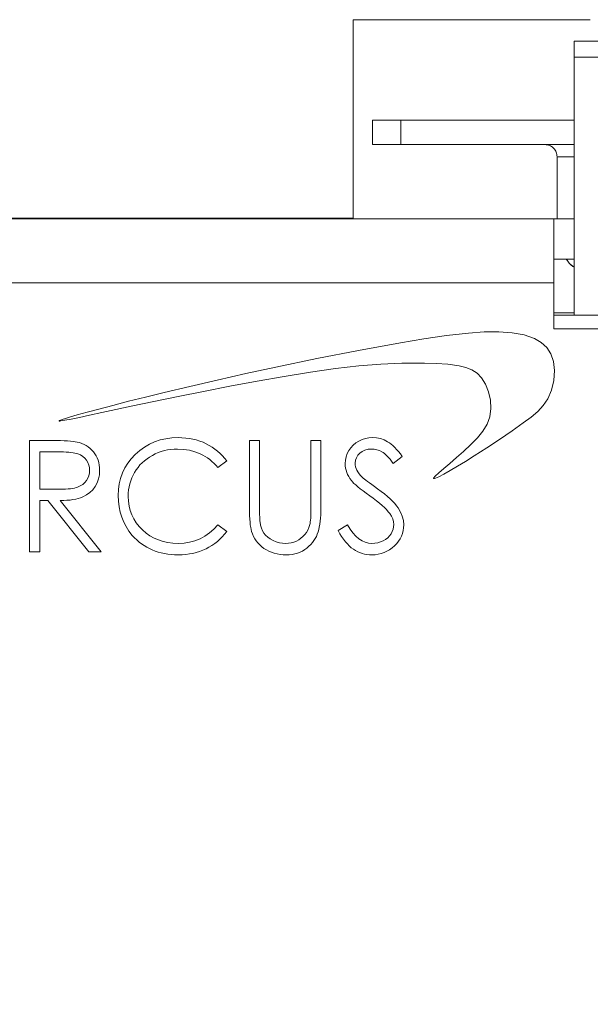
# Model space of a CAD drawing. Header units: inches. Extents: x 0.2 to 16.3, y 0.2 to 11.5.
# Tile 40 of 65: x 6.9 to 7.6, y 3.7 to 5. Entities that reach past the tile are written whole.
import ezdxf

# ---------------------------------------------------------------- set-up
doc = ezdxf.new("R2010")
doc.units = ezdxf.units.IN
doc.header["$MEASUREMENT"] = 0
doc.layers.add('FORMAT', color=7, linetype='Continuous')
doc.styles.add('SLDTEXTSTYLE0', font='TXT', dxfattribs={"width": 0.75})
doc.dimstyles.new('SLDDIMSTYLE0', dxfattribs={"dimtxt": 0.125, "dimasz": 0.13, "dimexe": 0, "dimexo": 0.0625, "dimgap": 0.03125, "dimtad": 2, "dimdec": 3, "dimzin": 4, "dimdsep": 46, "dimtxsty": 'Standard', "dimsah": 1, "dimcen": 0.09, "dimadec": 0, "dimazin": 0, "dimtfac": 1, "dimtdec": 3, "dimtofl": 0, "dimtmove": 0, "dimatfit": 3, "dimfxl": 1, "dimtolj": 1, "dimtzin": 12, "dimarcsym": 0})

# ---------------------------------------------------------------- blocks, each defined once
blk = doc.blocks.new('*D16')
at = {"layer": 'FORMAT'}
for p, q in [((6.3288, 3.8803), (6.3288, 2.9866)), ((10.9788, 3.8803), (10.9788, 2.9866)), ((6.3288, 3.1116), (10.9788, 3.1116))]:
    blk.add_line(p, q, dxfattribs=at)
for points in [[(6.3288, 3.1116), (6.4588, 3.0916), (6.4588, 3.1316)], [(10.9788, 3.1116), (10.8488, 3.1316), (10.8488, 3.0916)]]:
    blk.add_solid(points, dxfattribs=at)
at = {"layer": 'FORMAT', "insert": (8.4461, 3.2727), "char_height": 0.125, "attachment_point": 1, "style": 'SLDTEXTSTYLE0'}
blk.add_mtext('4.650', dxfattribs=at)

msp = doc.modelspace()

# ---------------------------------------------------------------- linework, layer by layer
at = {"color": 7, "linetype": 'Continuous', "lineweight": 15}
for p, q in [((7.3091, 4.9506), (7.3091, 4.7046)), ((7.6024, 4.9506), (7.3091, 4.9506)), ((7.5825, 4.9239), (7.5825, 4.9042)), ((8.055, 4.9239), (7.5825, 4.9239)), ((7.5825, 4.9042), (7.5825, 4.5853)), ((7.6819, 4.9042), (7.5825, 4.9042)), ((7.3328, 4.7963), (7.3328, 4.8263)), ((7.3328, 4.8263), (7.3678, 4.8263)), ((7.5825, 4.8263), (7.3678, 4.8263)), ((7.3678, 4.8263), (7.3678, 4.7963)), ((7.3328, 4.7963), (7.3678, 4.7963)), ((7.3678, 4.7963), (7.5825, 4.7963)), ((7.5613, 4.7813), (7.5613, 4.7046)), ((7.5613, 4.7813), (7.5825, 4.7813)), ((7.3091, 4.7053), (6.1538, 4.7053)), ((6.7578, 4.7046), (7.5574, 4.7046)), ((7.5574, 4.6256), (7.5574, 4.7046)), ((7.5825, 4.7046), (7.5574, 4.7046)), ((7.5825, 4.6546), (7.5574, 4.6546)), ((6.7578, 4.6256), (7.5574, 4.6256)), ((7.5574, 4.5686), (7.5574, 4.6256)), ((7.5574, 4.5884), (7.5825, 4.5884)), ((7.5574, 4.5853), (7.5825, 4.5853)), ((7.5825, 4.5853), (8.055, 4.5853)), ((7.4516, 4.5633), (7.4246, 4.5602)), ((7.471, 4.5647), (7.4516, 4.5633)), ((7.4892, 4.5649), (7.471, 4.5647)), ((7.5058, 4.5638), (7.4892, 4.5649)), ((7.5206, 4.5612), (7.5058, 4.5638)), ((7.5574, 4.5686), (8.0774, 4.5686)), ((7.3676, 4.5512), (7.3157, 4.5419)), ((7.3964, 4.556), (7.3676, 4.5512)), ((7.4246, 4.5602), (7.3964, 4.556)), ((7.5333, 4.5567), (7.5206, 4.5612)), ((7.5417, 4.5517), (7.5333, 4.5567)), ((7.5484, 4.5454), (7.5417, 4.5517)), ((7.3157, 4.5419), (7.2639, 4.5318)), ((7.5535, 4.5375), (7.5484, 4.5454)), ((7.2639, 4.5318), (7.2131, 4.5213)), ((7.5567, 4.5281), (7.5535, 4.5375)), ((7.5579, 4.517), (7.5567, 4.5281)), ((7.2131, 4.5213), (7.1761, 4.5133)), ((7.2235, 4.5098), (7.256, 4.515)), ((7.256, 4.515), (7.2871, 4.5194)), ((7.2871, 4.5194), (7.3161, 4.5227)), ((7.3161, 4.5227), (7.3431, 4.525)), ((7.3431, 4.525), (7.3693, 4.5261)), ((7.3693, 4.5261), (7.3832, 4.5262)), ((7.3832, 4.5262), (7.3972, 4.5261)), ((7.3972, 4.5261), (7.4116, 4.5256)), ((7.4116, 4.5256), (7.4263, 4.5247)), ((7.4263, 4.5247), (7.4403, 4.5227)), ((7.4403, 4.5227), (7.4484, 4.5206)), ((7.4484, 4.5206), (7.4557, 4.5177)), ((7.4557, 4.5177), (7.4623, 4.5136)), ((7.5571, 4.5049), (7.5579, 4.517)), ((7.1406, 4.5053), (7.1068, 4.4975)), ((7.1761, 4.5133), (7.1406, 4.5053)), ((7.1565, 4.4977), (7.1901, 4.504)), ((7.1901, 4.504), (7.2235, 4.5098)), ((7.4623, 4.5136), (7.4679, 4.5079)), ((7.4679, 4.5079), (7.4726, 4.5002)), ((7.5543, 4.4929), (7.5571, 4.5049)), ((7.1068, 4.4975), (7.0752, 4.49)), ((7.0923, 4.4849), (7.1239, 4.4913)), ((7.1239, 4.4913), (7.1565, 4.4977)), ((7.4726, 4.5002), (7.4763, 4.4908)), ((7.4763, 4.4908), (7.4787, 4.4804)), ((7.5498, 4.4821), (7.5543, 4.4929)), ((7.0309, 4.479), (7.0115, 4.474)), ((7.0522, 4.4843), (7.0309, 4.479)), ((7.0344, 4.4728), (7.0623, 4.4787)), ((7.0752, 4.49), (7.0522, 4.4843)), ((7.0623, 4.4787), (7.0923, 4.4849)), ((7.4787, 4.4804), (7.4795, 4.4702)), ((7.5442, 4.4739), (7.5498, 4.4821)), ((6.9943, 4.4694), (6.9798, 4.4655)), ((7.0115, 4.474), (6.9943, 4.4694)), ((6.9981, 4.465), (7.0154, 4.4687)), ((7.0154, 4.4687), (7.0344, 4.4728)), ((7.4795, 4.4702), (7.4782, 4.4598)), ((7.5291, 4.4596), (7.5374, 4.4666)), ((7.5374, 4.4666), (7.5442, 4.4739)), ((6.9453, 4.4549), (6.9451, 4.4548)), ((6.9451, 4.4548), (6.9451, 4.4547)), ((6.9451, 4.4547), (6.9452, 4.4546)), ((6.9452, 4.4546), (6.9455, 4.4545)), ((6.9456, 4.4551), (6.9453, 4.4549)), ((6.9455, 4.4545), (6.946, 4.4545)), ((6.947, 4.4557), (6.9456, 4.4551)), ((6.946, 4.4545), (6.9474, 4.4547)), ((6.9491, 4.4565), (6.947, 4.4557)), ((6.9474, 4.4547), (6.9524, 4.4555)), ((6.9529, 4.4577), (6.9491, 4.4565)), ((6.9524, 4.4555), (6.9601, 4.457)), ((6.9579, 4.4593), (6.9529, 4.4577)), ((6.9676, 4.4621), (6.9579, 4.4593)), ((6.9601, 4.457), (6.9703, 4.4591)), ((6.9798, 4.4655), (6.9676, 4.4621)), ((6.9703, 4.4591), (6.9828, 4.4617)), ((6.9828, 4.4617), (6.9981, 4.465)), ((7.4782, 4.4598), (7.4748, 4.4506)), ((7.5195, 4.4524), (7.5291, 4.4596)), ((7.4696, 4.4422), (7.4626, 4.434)), ((7.4748, 4.4506), (7.4696, 4.4422)), ((7.4902, 4.432), (7.5055, 4.4425)), ((7.5055, 4.4425), (7.5195, 4.4524)), ((6.9363, 4.4306), (6.9087, 4.4306)), ((6.9087, 4.4306), (6.9087, 4.2928)), ((6.9418, 4.4306), (6.9363, 4.4306)), ((6.9469, 4.4305), (6.9418, 4.4306)), ((6.9515, 4.4303), (6.9469, 4.4305)), ((6.9556, 4.4301), (6.9515, 4.4303)), ((6.9593, 4.4298), (6.9556, 4.4301)), ((6.9625, 4.4295), (6.9593, 4.4298)), ((6.9652, 4.4291), (6.9625, 4.4295)), ((7.07, 4.4312), (7.0632, 4.4289)), ((7.0771, 4.4328), (7.07, 4.4312)), ((7.0846, 4.4338), (7.0771, 4.4328)), ((7.0924, 4.4341), (7.0846, 4.4338)), ((7.0971, 4.434), (7.0924, 4.4341)), ((7.1018, 4.4336), (7.0971, 4.434)), ((7.1063, 4.433), (7.1018, 4.4336)), ((7.1107, 4.4322), (7.1063, 4.433)), ((7.1149, 4.4312), (7.1107, 4.4322)), ((7.1191, 4.4298), (7.1149, 4.4312)), ((7.1232, 4.4283), (7.1191, 4.4298)), ((7.1931, 4.4306), (7.1808, 4.4306)), ((7.1808, 4.4306), (7.1808, 4.3474)), ((7.1931, 4.3445), (7.1931, 4.4306)), ((7.2691, 4.4306), (7.2567, 4.4306)), ((7.2567, 4.4306), (7.2567, 4.348)), ((7.2691, 4.3474), (7.2691, 4.4306)), ((7.3158, 4.4299), (7.3121, 4.4275)), ((7.3199, 4.4317), (7.3158, 4.4299)), ((7.3241, 4.4331), (7.3199, 4.4317)), ((7.3285, 4.4338), (7.3241, 4.4331)), ((7.3331, 4.4341), (7.3285, 4.4338)), ((7.3379, 4.4338), (7.3331, 4.4341)), ((7.3427, 4.4329), (7.3379, 4.4338)), ((7.3472, 4.4313), (7.3427, 4.4329)), ((7.3516, 4.4291), (7.3472, 4.4313)), ((7.4626, 4.434), (7.4544, 4.4256)), ((7.4743, 4.4215), (7.4902, 4.432)), ((6.9675, 4.4287), (6.9652, 4.4291)), ((6.9705, 4.4279), (6.9675, 4.4287)), ((6.9734, 4.4269), (6.9705, 4.4279)), ((6.9761, 4.4257), (6.9734, 4.4269)), ((6.9787, 4.4243), (6.9761, 4.4257)), ((6.9811, 4.4226), (6.9787, 4.4243)), ((6.9834, 4.4208), (6.9811, 4.4226)), ((6.9856, 4.4188), (6.9834, 4.4208)), ((6.9876, 4.4166), (6.9856, 4.4188)), ((7.0449, 4.4183), (7.0394, 4.4134)), ((7.0506, 4.4225), (7.0449, 4.4183)), ((7.0568, 4.426), (7.0506, 4.4225)), ((7.0632, 4.4289), (7.0568, 4.426)), ((7.0716, 4.4169), (7.0755, 4.418)), ((7.0755, 4.418), (7.0794, 4.4189)), ((7.0794, 4.4189), (7.0834, 4.4195)), ((7.0834, 4.4195), (7.0875, 4.4199)), ((7.0875, 4.4199), (7.0916, 4.42)), ((7.0916, 4.42), (7.0991, 4.4196)), ((7.0991, 4.4196), (7.1063, 4.4185)), ((7.1063, 4.4185), (7.1132, 4.4167)), ((7.1271, 4.4265), (7.1232, 4.4283)), ((7.1309, 4.4245), (7.1271, 4.4265)), ((7.1345, 4.4224), (7.1309, 4.4245)), ((7.1379, 4.42), (7.1345, 4.4224)), ((7.1412, 4.4174), (7.1379, 4.42)), ((7.1443, 4.4147), (7.1412, 4.4174)), ((7.3035, 4.4183), (7.3016, 4.4145)), ((7.3059, 4.4217), (7.3035, 4.4183)), ((7.3088, 4.4249), (7.3059, 4.4217)), ((7.3121, 4.4275), (7.3088, 4.4249)), ((7.3172, 4.4149), (7.3202, 4.4171)), ((7.3202, 4.4171), (7.3236, 4.4187)), ((7.3236, 4.4187), (7.3275, 4.4197)), ((7.3275, 4.4197), (7.3317, 4.42)), ((7.3317, 4.42), (7.3351, 4.4198)), ((7.3351, 4.4198), (7.3384, 4.4191)), ((7.3384, 4.4191), (7.3415, 4.418)), ((7.3415, 4.418), (7.3445, 4.4165)), ((7.3538, 4.4277), (7.3516, 4.4291)), ((7.3559, 4.4261), (7.3538, 4.4277)), ((7.3582, 4.4242), (7.3559, 4.4261)), ((7.3604, 4.422), (7.3582, 4.4242)), ((7.3627, 4.4196), (7.3604, 4.422)), ((7.3651, 4.4169), (7.3627, 4.4196)), ((7.4454, 4.4171), (7.4368, 4.4094)), ((7.4544, 4.4256), (7.4454, 4.4171)), ((7.4586, 4.4115), (7.4743, 4.4215)), ((6.9469, 4.4164), (6.9211, 4.4164)), ((6.9211, 4.4164), (6.9211, 4.3705)), ((6.9505, 4.4164), (6.9469, 4.4164)), ((6.9539, 4.4163), (6.9505, 4.4164)), ((6.957, 4.4161), (6.9539, 4.4163)), ((6.9598, 4.4158), (6.957, 4.4161)), ((6.9624, 4.4155), (6.9598, 4.4158)), ((6.9647, 4.4151), (6.9624, 4.4155)), ((6.9667, 4.4146), (6.9647, 4.4151)), ((6.9685, 4.414), (6.9667, 4.4146)), ((6.9715, 4.4127), (6.9685, 4.414)), ((6.9743, 4.4109), (6.9715, 4.4127)), ((6.9768, 4.4087), (6.9743, 4.4109)), ((6.9789, 4.4061), (6.9768, 4.4087)), ((6.9807, 4.4033), (6.9789, 4.4061)), ((6.9894, 4.4142), (6.9876, 4.4166)), ((6.9909, 4.4116), (6.9894, 4.4142)), ((6.9923, 4.409), (6.9909, 4.4116)), ((6.9933, 4.4062), (6.9923, 4.409)), ((6.9942, 4.4033), (6.9933, 4.4062)), ((7.0344, 4.4081), (7.0301, 4.4025)), ((7.0394, 4.4134), (7.0344, 4.4081)), ((7.0479, 4.403), (7.0508, 4.4055)), ((7.0508, 4.4055), (7.0539, 4.4079)), ((7.0539, 4.4079), (7.0571, 4.4101)), ((7.0571, 4.4101), (7.0606, 4.4122)), ((7.0606, 4.4122), (7.0642, 4.414)), ((7.0642, 4.414), (7.0679, 4.4156)), ((7.0679, 4.4156), (7.0716, 4.4169)), ((7.1132, 4.4167), (7.1197, 4.4141)), ((7.1197, 4.4141), (7.1229, 4.4126)), ((7.1229, 4.4126), (7.1259, 4.4109)), ((7.1259, 4.4109), (7.1288, 4.409)), ((7.1288, 4.409), (7.1316, 4.407)), ((7.1316, 4.407), (7.1343, 4.4047)), ((7.1417, 4.397), (7.1525, 4.4053)), ((7.1472, 4.4118), (7.1443, 4.4147)), ((7.1499, 4.4086), (7.1472, 4.4118)), ((7.1525, 4.4053), (7.1499, 4.4086)), ((7.2994, 4.4063), (7.2991, 4.402)), ((7.3002, 4.4105), (7.2994, 4.4063)), ((7.3016, 4.4145), (7.3002, 4.4105)), ((7.3115, 4.4025), (7.3119, 4.4061)), ((7.3119, 4.4061), (7.3129, 4.4093)), ((7.3129, 4.4093), (7.3147, 4.4123)), ((7.3147, 4.4123), (7.3172, 4.4149)), ((7.3445, 4.4165), (7.346, 4.4156)), ((7.346, 4.4156), (7.3476, 4.4143)), ((7.3476, 4.4143), (7.3492, 4.4129)), ((7.3492, 4.4129), (7.3509, 4.4113)), ((7.3509, 4.4113), (7.3527, 4.4094)), ((7.3527, 4.4094), (7.3546, 4.4073)), ((7.3546, 4.4073), (7.3566, 4.4049)), ((7.3566, 4.4049), (7.3586, 4.4023)), ((7.3586, 4.4023), (7.3698, 4.4108)), ((7.3674, 4.414), (7.3651, 4.4169)), ((7.3698, 4.4108), (7.3674, 4.414)), ((7.4368, 4.4094), (7.4285, 4.4022)), ((7.4479, 4.4048), (7.4586, 4.4115)), ((6.9819, 4.4002), (6.9807, 4.4033)), ((6.9827, 4.3971), (6.9819, 4.4002)), ((6.9829, 4.3938), (6.9827, 4.3971)), ((6.9827, 4.3904), (6.9829, 4.3938)), ((6.9948, 4.4002), (6.9942, 4.4033)), ((6.9952, 4.397), (6.9948, 4.4002)), ((6.995, 4.3882), (6.9953, 4.3937)), ((6.9953, 4.3937), (6.9952, 4.397)), ((7.0265, 4.3966), (7.0235, 4.3904)), ((7.0301, 4.4025), (7.0265, 4.3966)), ((7.0385, 4.3912), (7.0405, 4.3944)), ((7.0405, 4.3944), (7.0428, 4.3974)), ((7.0428, 4.3974), (7.0452, 4.4003)), ((7.0452, 4.4003), (7.0479, 4.403)), ((7.1343, 4.4047), (7.1369, 4.4023)), ((7.1369, 4.4023), (7.1393, 4.3997)), ((7.1393, 4.3997), (7.1417, 4.397)), ((7.2991, 4.402), (7.2992, 4.3992)), ((7.2992, 4.3992), (7.2996, 4.3964)), ((7.2996, 4.3964), (7.3002, 4.3937)), ((7.3002, 4.3937), (7.3011, 4.3911)), ((7.3116, 4.4003), (7.3115, 4.4025)), ((7.312, 4.3981), (7.3116, 4.4003)), ((7.3126, 4.396), (7.312, 4.3981)), ((7.3134, 4.3939), (7.3126, 4.396)), ((7.3146, 4.3917), (7.3134, 4.3939)), ((7.421, 4.3958), (7.4148, 4.3905)), ((7.4285, 4.4022), (7.421, 4.3958)), ((7.4212, 4.3891), (7.4289, 4.3934)), ((7.4289, 4.3934), (7.4379, 4.3987)), ((7.4379, 4.3987), (7.4479, 4.4048)), ((6.9768, 4.3785), (6.979, 4.3811)), ((6.979, 4.3811), (6.9807, 4.384)), ((6.9807, 4.384), (6.9819, 4.3871)), ((6.9819, 4.3871), (6.9827, 4.3904)), ((6.9922, 4.3783), (6.9939, 4.3831)), ((6.9939, 4.3831), (6.995, 4.3882)), ((7.0212, 4.3838), (7.0196, 4.377)), ((7.0235, 4.3904), (7.0212, 4.3838)), ((7.0326, 4.3772), (7.0337, 4.3808)), ((7.0337, 4.3808), (7.035, 4.3844)), ((7.035, 4.3844), (7.0366, 4.3878)), ((7.0366, 4.3878), (7.0385, 4.3912)), ((7.3011, 4.3911), (7.3021, 4.3885)), ((7.3021, 4.3885), (7.3035, 4.3859)), ((7.3035, 4.3859), (7.305, 4.3834)), ((7.305, 4.3834), (7.3068, 4.381)), ((7.3068, 4.381), (7.3082, 4.3794)), ((7.3162, 4.3895), (7.3146, 4.3917)), ((7.3182, 4.3872), (7.3162, 4.3895)), ((7.3206, 4.3847), (7.3182, 4.3872)), ((7.3215, 4.3839), (7.3206, 4.3847)), ((7.3228, 4.3829), (7.3215, 4.3839)), ((7.3245, 4.3816), (7.3228, 4.3829)), ((7.3266, 4.38), (7.3245, 4.3816)), ((7.4085, 4.3842), (7.4083, 4.3837)), ((7.4083, 4.3837), (7.4083, 4.3835)), ((7.4083, 4.3835), (7.4084, 4.3834)), ((7.4084, 4.3834), (7.4089, 4.3834)), ((7.4105, 4.3865), (7.4085, 4.3842)), ((7.4089, 4.3834), (7.4095, 4.3835)), ((7.4095, 4.3835), (7.411, 4.384)), ((7.4148, 4.3905), (7.4105, 4.3865)), ((7.411, 4.384), (7.4151, 4.3858)), ((7.4151, 4.3858), (7.4212, 4.3891)), ((6.9211, 4.3705), (6.9463, 4.3703)), ((6.9463, 4.3703), (6.9498, 4.3703)), ((6.9498, 4.3703), (6.9532, 4.3705)), ((6.9532, 4.3705), (6.9562, 4.3707)), ((6.9562, 4.3707), (6.9591, 4.371)), ((6.9591, 4.371), (6.9617, 4.3713)), ((6.9617, 4.3713), (6.964, 4.3718)), ((6.964, 4.3718), (6.9661, 4.3723)), ((6.9661, 4.3723), (6.968, 4.3729)), ((6.968, 4.3729), (6.9713, 4.3744)), ((6.9713, 4.3744), (6.9743, 4.3762)), ((6.9743, 4.3762), (6.9768, 4.3785)), ((6.9832, 4.3663), (6.9868, 4.3698)), ((6.9868, 4.3698), (6.9898, 4.3738)), ((6.9898, 4.3738), (6.9922, 4.3783)), ((7.0186, 4.3699), (7.0182, 4.3625)), ((7.0196, 4.377), (7.0186, 4.3699)), ((7.0307, 4.3656), (7.0311, 4.3696)), ((7.0311, 4.3696), (7.0317, 4.3734)), ((7.0317, 4.3734), (7.0326, 4.3772)), ((7.3082, 4.3794), (7.3099, 4.3776)), ((7.3099, 4.3776), (7.3121, 4.3756)), ((7.3121, 4.3756), (7.3147, 4.3734)), ((7.3147, 4.3734), (7.3177, 4.371)), ((7.3177, 4.371), (7.3212, 4.3683)), ((7.3291, 4.3781), (7.3266, 4.38)), ((7.3321, 4.376), (7.3291, 4.3781)), ((7.3354, 4.3737), (7.3321, 4.376)), ((7.3391, 4.371), (7.3354, 4.3737)), ((7.3436, 4.3677), (7.3391, 4.371)), ((6.9211, 4.2928), (6.9211, 4.3564)), ((6.9211, 4.3564), (6.9311, 4.3564)), ((6.9311, 4.3564), (6.9818, 4.2928)), ((6.9464, 4.3564), (6.9508, 4.3565)), ((6.997, 4.2928), (6.9464, 4.3564)), ((6.9508, 4.3565), (6.9548, 4.3567)), ((6.9548, 4.3567), (6.9587, 4.357)), ((6.9587, 4.357), (6.9623, 4.3575)), ((6.9623, 4.3575), (6.9657, 4.3582)), ((6.9657, 4.3582), (6.9688, 4.3589)), ((6.9688, 4.3589), (6.9717, 4.3598)), ((6.9717, 4.3598), (6.9743, 4.3609)), ((6.9743, 4.3609), (6.9791, 4.3633)), ((6.9791, 4.3633), (6.9832, 4.3663)), ((7.0182, 4.3625), (7.0185, 4.3554)), ((7.0306, 4.3615), (7.0307, 4.3656)), ((7.0309, 4.3554), (7.0306, 4.3615)), ((7.3212, 4.3683), (7.3251, 4.3654)), ((7.3251, 4.3654), (7.3294, 4.3622)), ((7.3294, 4.3622), (7.3338, 4.3591)), ((7.3338, 4.3591), (7.3378, 4.356)), ((7.3477, 4.3646), (7.3436, 4.3677)), ((7.3514, 4.3615), (7.3477, 4.3646)), ((7.3548, 4.3585), (7.3514, 4.3615)), ((7.3578, 4.3556), (7.3548, 4.3585)), ((7.0185, 4.3554), (7.0194, 4.3486)), ((7.0194, 4.3486), (7.0207, 4.3421)), ((7.0317, 4.3496), (7.0309, 4.3554)), ((7.0331, 4.344), (7.0317, 4.3496)), ((7.035, 4.3387), (7.0331, 4.344)), ((7.1808, 4.3474), (7.1808, 4.3423)), ((7.1932, 4.3414), (7.1931, 4.3445)), ((7.2567, 4.348), (7.2567, 4.3442)), ((7.2567, 4.3442), (7.2567, 4.3406)), ((7.2691, 4.3429), (7.2691, 4.3474)), ((7.3378, 4.356), (7.3414, 4.3531)), ((7.3414, 4.3531), (7.3447, 4.3503)), ((7.3447, 4.3503), (7.3476, 4.3476)), ((7.3476, 4.3476), (7.3502, 4.3451)), ((7.3502, 4.3451), (7.3524, 4.3426)), ((7.3604, 4.3527), (7.3578, 4.3556)), ((7.3627, 4.35), (7.3604, 4.3527)), ((7.3646, 4.3474), (7.3627, 4.35)), ((7.3677, 4.3422), (7.3646, 4.3474)), ((7.0207, 4.3421), (7.0226, 4.3358)), ((7.0226, 4.3358), (7.0251, 4.3298)), ((7.0375, 4.3337), (7.035, 4.3387)), ((7.0405, 4.3289), (7.0375, 4.3337)), ((7.1808, 4.3423), (7.1809, 4.3377)), ((7.1809, 4.3377), (7.1811, 4.3334)), ((7.1811, 4.3334), (7.1814, 4.3296)), ((7.1932, 4.3385), (7.1932, 4.3414)), ((7.1933, 4.3361), (7.1932, 4.3385)), ((7.1934, 4.334), (7.1933, 4.3361)), ((7.1934, 4.3322), (7.1934, 4.334)), ((7.1936, 4.3308), (7.1934, 4.3322)), ((7.2562, 4.3321), (7.2559, 4.3299)), ((7.2564, 4.3346), (7.2562, 4.3321)), ((7.2565, 4.3374), (7.2564, 4.3346)), ((7.2567, 4.3406), (7.2565, 4.3374)), ((7.2682, 4.3307), (7.2686, 4.3345)), ((7.2686, 4.3345), (7.2689, 4.3386)), ((7.2689, 4.3386), (7.2691, 4.3429)), ((7.3524, 4.3426), (7.3543, 4.3403)), ((7.3543, 4.3403), (7.3564, 4.3369)), ((7.3564, 4.3369), (7.358, 4.3336)), ((7.358, 4.3336), (7.3589, 4.3302)), ((7.3698, 4.337), (7.3677, 4.3422)), ((7.3711, 4.3318), (7.3698, 4.337)), ((7.0251, 4.3298), (7.0281, 4.3241)), ((7.0281, 4.3241), (7.0316, 4.3186)), ((7.0441, 4.3243), (7.0405, 4.3289)), ((7.0482, 4.32), (7.0441, 4.3243)), ((7.0527, 4.3161), (7.0482, 4.32)), ((7.1366, 4.321), (7.1312, 4.3163)), ((7.1417, 4.3263), (7.1366, 4.321)), ((7.1525, 4.3182), (7.1417, 4.3263)), ((7.1814, 4.3296), (7.1817, 4.3262)), ((7.1817, 4.3262), (7.1822, 4.3231)), ((7.1822, 4.3231), (7.1827, 4.3205)), ((7.1827, 4.3205), (7.1832, 4.3183)), ((7.1937, 4.3297), (7.1936, 4.3308)), ((7.1944, 4.3258), (7.1937, 4.3297)), ((7.1954, 4.3223), (7.1944, 4.3258)), ((7.1968, 4.3191), (7.1954, 4.3223)), ((7.2528, 4.3199), (7.2511, 4.3169)), ((7.2542, 4.3231), (7.2528, 4.3199)), ((7.2553, 4.3266), (7.2542, 4.3231)), ((7.2557, 4.3281), (7.2553, 4.3266)), ((7.2559, 4.3299), (7.2557, 4.3281)), ((7.2656, 4.3175), (7.2664, 4.3204)), ((7.2664, 4.3204), (7.2671, 4.3236)), ((7.2671, 4.3236), (7.2677, 4.327)), ((7.2677, 4.327), (7.2682, 4.3307)), ((7.302, 4.3263), (7.2903, 4.3194)), ((7.3053, 4.321), (7.302, 4.3263)), ((7.3087, 4.3163), (7.3053, 4.321)), ((7.3584, 4.3208), (7.3573, 4.318)), ((7.359, 4.3237), (7.3584, 4.3208)), ((7.3589, 4.3302), (7.3592, 4.3267)), ((7.3592, 4.3267), (7.359, 4.3237)), ((7.3709, 4.3193), (7.3714, 4.3228)), ((7.3716, 4.3265), (7.3711, 4.3318)), ((7.3714, 4.3228), (7.3716, 4.3265)), ((7.0316, 4.3186), (7.0357, 4.3133)), ((7.0357, 4.3133), (7.0384, 4.3104)), ((7.0384, 4.3104), (7.0412, 4.3077)), ((7.0412, 4.3077), (7.0441, 4.3051)), ((7.0575, 4.3127), (7.0527, 4.3161)), ((7.0626, 4.3099), (7.0575, 4.3127)), ((7.068, 4.3076), (7.0626, 4.3099)), ((7.0737, 4.3057), (7.068, 4.3076)), ((7.1195, 4.3091), (7.1132, 4.3066)), ((7.1255, 4.3124), (7.1195, 4.3091)), ((7.1312, 4.3163), (7.1255, 4.3124)), ((7.141, 4.3059), (7.1441, 4.3087)), ((7.1441, 4.3087), (7.147, 4.3116)), ((7.147, 4.3116), (7.1499, 4.3148)), ((7.1499, 4.3148), (7.1525, 4.3182)), ((7.1832, 4.3183), (7.1843, 4.3151)), ((7.1843, 4.3151), (7.1857, 4.3121)), ((7.1857, 4.3121), (7.1872, 4.3092)), ((7.1872, 4.3092), (7.189, 4.3065)), ((7.1985, 4.3162), (7.1968, 4.3191)), ((7.2006, 4.3136), (7.1985, 4.3162)), ((7.2032, 4.3112), (7.2006, 4.3136)), ((7.2064, 4.309), (7.2032, 4.3112)), ((7.21, 4.3071), (7.2064, 4.309)), ((7.2417, 4.3079), (7.2387, 4.3063)), ((7.2444, 4.3097), (7.2417, 4.3079)), ((7.2469, 4.3119), (7.2444, 4.3097)), ((7.2491, 4.3143), (7.2469, 4.3119)), ((7.2511, 4.3169), (7.2491, 4.3143)), ((7.2604, 4.3069), (7.262, 4.3094)), ((7.262, 4.3094), (7.2634, 4.312)), ((7.2634, 4.312), (7.2646, 4.3147)), ((7.2646, 4.3147), (7.2656, 4.3175)), ((7.2903, 4.3194), (7.2925, 4.3154)), ((7.2925, 4.3154), (7.2947, 4.3118)), ((7.2947, 4.3118), (7.297, 4.3085)), ((7.297, 4.3085), (7.2994, 4.3055)), ((7.3123, 4.3124), (7.3087, 4.3163)), ((7.3161, 4.3091), (7.3123, 4.3124)), ((7.3199, 4.3066), (7.3161, 4.3091)), ((7.349, 4.3083), (7.346, 4.3066)), ((7.3517, 4.3104), (7.349, 4.3083)), ((7.354, 4.3127), (7.3517, 4.3104)), ((7.3558, 4.3152), (7.354, 4.3127)), ((7.3573, 4.318), (7.3558, 4.3152)), ((7.3651, 4.3061), (7.3671, 4.3092)), ((7.3671, 4.3092), (7.3687, 4.3125)), ((7.3687, 4.3125), (7.37, 4.3158)), ((7.37, 4.3158), (7.3709, 4.3193)), ((7.0441, 4.3051), (7.0471, 4.3028)), ((7.0471, 4.3028), (7.0502, 4.3007)), ((7.0502, 4.3007), (7.0535, 4.2987)), ((7.0535, 4.2987), (7.0568, 4.2969)), ((7.0568, 4.2969), (7.0603, 4.2953)), ((7.0797, 4.3044), (7.0737, 4.3057)), ((7.0859, 4.3036), (7.0797, 4.3044)), ((7.0925, 4.3034), (7.0859, 4.3036)), ((7.0997, 4.3037), (7.0925, 4.3034)), ((7.1066, 4.3048), (7.0997, 4.3037)), ((7.1132, 4.3066), (7.1066, 4.3048)), ((7.123, 4.295), (7.1269, 4.2968)), ((7.1269, 4.2968), (7.1306, 4.2988)), ((7.1306, 4.2988), (7.1342, 4.301)), ((7.1342, 4.301), (7.1377, 4.3033)), ((7.1377, 4.3033), (7.141, 4.3059)), ((7.189, 4.3065), (7.1911, 4.3039)), ((7.1911, 4.3039), (7.1934, 4.3015)), ((7.1934, 4.3015), (7.1959, 4.2993)), ((7.1959, 4.2993), (7.1986, 4.2972)), ((7.1986, 4.2972), (7.2016, 4.2954)), ((7.2139, 4.3055), (7.21, 4.3071)), ((7.2178, 4.3043), (7.2139, 4.3055)), ((7.2217, 4.3036), (7.2178, 4.3043)), ((7.2256, 4.3034), (7.2217, 4.3036)), ((7.229, 4.3036), (7.2256, 4.3034)), ((7.2323, 4.3041), (7.229, 4.3036)), ((7.2355, 4.305), (7.2323, 4.3041)), ((7.2387, 4.3063), (7.2355, 4.305)), ((7.2461, 4.294), (7.249, 4.2957)), ((7.249, 4.2957), (7.2516, 4.2977)), ((7.2516, 4.2977), (7.2541, 4.2998)), ((7.2541, 4.2998), (7.2564, 4.3021)), ((7.2564, 4.3021), (7.2585, 4.3044)), ((7.2585, 4.3044), (7.2604, 4.3069)), ((7.2994, 4.3055), (7.3018, 4.3027)), ((7.3018, 4.3027), (7.3042, 4.3002)), ((7.3042, 4.3002), (7.3067, 4.2981)), ((7.3067, 4.2981), (7.3093, 4.2962)), ((7.3093, 4.2962), (7.3119, 4.2945)), ((7.3239, 4.3048), (7.3199, 4.3066)), ((7.328, 4.3037), (7.3239, 4.3048)), ((7.3322, 4.3034), (7.328, 4.3037)), ((7.3358, 4.3036), (7.3322, 4.3034)), ((7.3393, 4.3042), (7.3358, 4.3036)), ((7.3427, 4.3052), (7.3393, 4.3042)), ((7.346, 4.3066), (7.3427, 4.3052)), ((7.3508, 4.2936), (7.354, 4.2955)), ((7.354, 4.2955), (7.3571, 4.2978)), ((7.3571, 4.2978), (7.3601, 4.3003)), ((7.3601, 4.3003), (7.3628, 4.3032)), ((7.3628, 4.3032), (7.3651, 4.3061)), ((6.9087, 4.2928), (6.9211, 4.2928)), ((6.9818, 4.2928), (6.997, 4.2928)), ((7.0603, 4.2953), (7.064, 4.2939)), ((7.064, 4.2939), (7.0677, 4.2926)), ((7.0677, 4.2926), (7.0715, 4.2916)), ((7.0715, 4.2916), (7.0755, 4.2908)), ((7.0755, 4.2908), (7.0796, 4.2901)), ((7.0796, 4.2901), (7.0838, 4.2896)), ((7.0838, 4.2896), (7.0881, 4.2893)), ((7.0881, 4.2893), (7.0926, 4.2892)), ((7.0926, 4.2892), (7.0972, 4.2894)), ((7.0972, 4.2894), (7.1018, 4.2897)), ((7.1018, 4.2897), (7.1063, 4.2903)), ((7.1063, 4.2903), (7.1106, 4.2911)), ((7.1106, 4.2911), (7.1149, 4.2922)), ((7.1149, 4.2922), (7.119, 4.2935)), ((7.119, 4.2935), (7.123, 4.295)), ((7.2016, 4.2954), (7.2047, 4.2937)), ((7.2047, 4.2937), (7.2079, 4.2924)), ((7.2079, 4.2924), (7.2113, 4.2912)), ((7.2113, 4.2912), (7.2148, 4.2904)), ((7.2148, 4.2904), (7.2185, 4.2897)), ((7.2185, 4.2897), (7.2223, 4.2894)), ((7.2223, 4.2894), (7.2263, 4.2892)), ((7.2263, 4.2892), (7.2299, 4.2894)), ((7.2299, 4.2894), (7.2335, 4.2898)), ((7.2335, 4.2898), (7.2368, 4.2904)), ((7.2368, 4.2904), (7.2401, 4.2913)), ((7.2401, 4.2913), (7.2432, 4.2925)), ((7.2432, 4.2925), (7.2461, 4.294)), ((7.3119, 4.2945), (7.3146, 4.2931)), ((7.3146, 4.2931), (7.3173, 4.292)), ((7.3173, 4.292), (7.3201, 4.291)), ((7.3201, 4.291), (7.323, 4.2902)), ((7.323, 4.2902), (7.326, 4.2897)), ((7.326, 4.2897), (7.3291, 4.2894)), ((7.3291, 4.2894), (7.3322, 4.2892)), ((7.3322, 4.2892), (7.3362, 4.2894)), ((7.3362, 4.2894), (7.3401, 4.2899)), ((7.3401, 4.2899), (7.3438, 4.2908)), ((7.3438, 4.2908), (7.3474, 4.292)), ((7.3474, 4.292), (7.3508, 4.2936))]:
    msp.add_line(p, q, dxfattribs=at)
for points, knots in [([(7.5613, 4.7813), (7.5611, 4.7832), (7.5608, 4.7861), (7.559, 4.7896), (7.557, 4.792), (7.5546, 4.7939), (7.5511, 4.7958), (7.5482, 4.7961), (7.5463, 4.7963)], [0, 0, 0, 0, 0.239823, 0.368833, 0.500511, 0.632112, 0.760908, 1, 1, 1, 1]), ([(7.5613, 4.7813), (7.5611, 4.7832), (7.5608, 4.7861), (7.559, 4.7896), (7.5567, 4.7924), (7.5537, 4.7946), (7.55, 4.796), (7.5476, 4.7962), (7.5464, 4.7963)], [0, 0, 0, 0, 0.240392, 0.36777, 0.499605, 0.697424, 0.835717, 1, 1, 1, 1]), ([(7.5726, 4.6546), (7.575, 4.6512), (7.5777, 4.6473), (7.5819, 4.6451), (7.5825, 4.6448)], [0, 0, 0, 0, 0.8619022, 1, 1, 1, 1]), ([(7.5729, 4.6546), (7.5739, 4.653), (7.5762, 4.6489), (7.5801, 4.6463), (7.5824, 4.6448)], [0, 0, 0, 0, 0.411313, 1, 1, 1, 1])]:
    msp.add_open_spline(points, degree=3, knots=knots, dxfattribs=at)
for points in [[(6.9814, 4.7049), (6.9814, 4.7046)], [(6.9889, 4.7049), (6.9889, 4.7046)], [(7.0311, 4.7049), (7.0311, 4.7046)], [(7.0385, 4.7049), (7.0385, 4.7046)]]:
    msp.add_open_spline(points, degree=1, dxfattribs=at)

# ---------------------------------------------------------------- dimensions: what is measured, and where the dimension line sits
at = {"layer": 'FORMAT'}
dim = msp.add_linear_dim(base=(10.9788, 3.1116), p1=(6.3288, 3.9303), p2=(10.9788, 3.9303), dimstyle='SLDDIMSTYLE0', dxfattribs=at)
dim.commit()
dim.dimension.update_dxf_attribs({"geometry": '*D16', "text_midpoint": (8.6538, 3.1116), "dimtype": 160})

doc.saveas('drawing.dxf')
